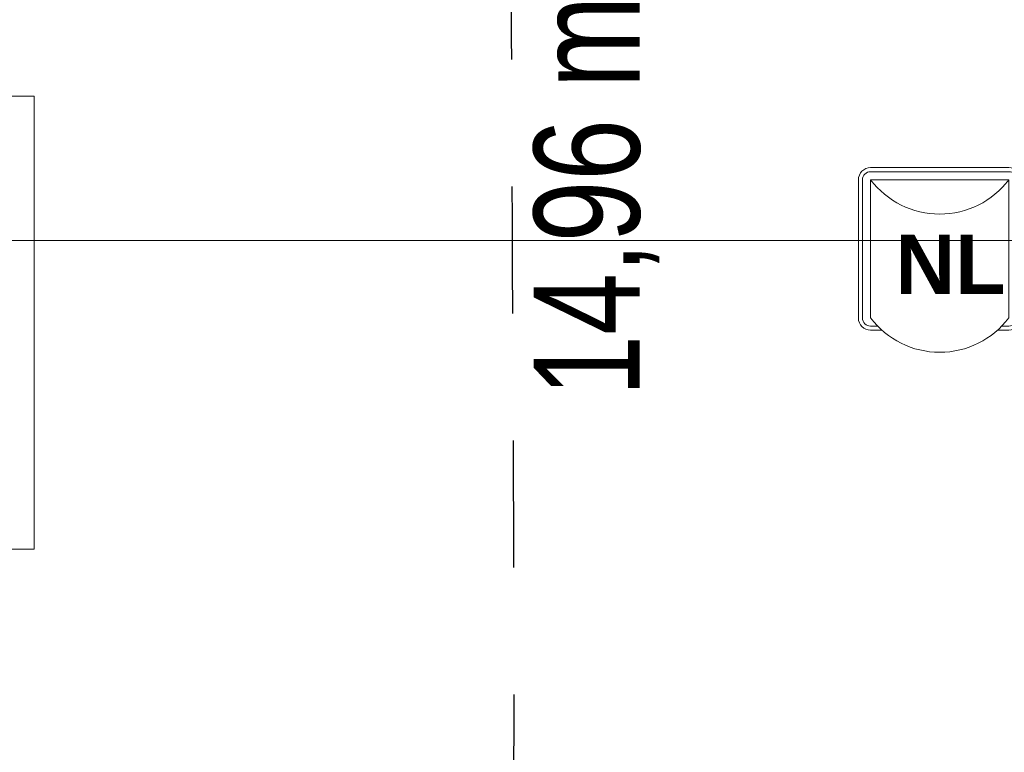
# Model space of a CAD drawing. Header units: centimetres. Extents: x -1316 to 21770, y -8842 to 3590.
# Tile 69 of 125: x 298 to 530, y 1383 to 1556. Entities that reach past the tile are written whole.
import ezdxf

# ---------------------------------------------------------------- set-up
doc = ezdxf.new("R2010")
doc.units = ezdxf.units.CM
doc.linetypes.add('Dash', pattern=[60, 30, -30])
for name, color, linetype, lineweight in [('A-DETL', 90, 'Continuous', 9), ('A-DETL-THIN', 151, 'Continuous', 9), ('G-ANNO-TEXT', 231, 'Continuous', 13), ('I-FURN', 30, 'Continuous', 9), ('PRZYW_Elementy_inst_przyw', 7, 'Continuous', 9)]:
    doc.layers.add(name, color=color, linetype=linetype, lineweight=lineweight)
doc.styles.add('adam', font='arialbd.ttf')
doc.styles.add('Arial Narrow_4', font='ARIALN.TTF', dxfattribs={"height": 25})
doc.styles.add('Arial_7', font='arial.ttf', dxfattribs={"height": 30})

# ---------------------------------------------------------------- blocks, each defined once
blk = doc.blocks.new('Lada rejestracji2 - Lada rejestracji-2360188-5_piętro III __10_50 m_ - stan projektowany')
at = {"layer": 'I-FURN'}
for p, q in [((1431.33, -4.88), (1431.33, -301.38)), ((1538.33, -301.38), (1538.33, -291.38)), ((1431.33, -301.38), (1538.33, -301.38))]:
    blk.add_line(p, q, dxfattribs=at)
blk = doc.blocks.new('LN-4kB')
for centre in [(0, 9.5), (0, -23.14)]:
    blk.add_arc(centre, 20.48, 217.175, 322.825)
at = {"layer": 'PRZYW_Elementy_inst_przyw'}
for p, q in [((16.32, 0), (-16.32, 0)), ((-16.32, -0.96), (16.32, -0.96)), ((-19.2, -2.88), (-19.2, -35.52)), ((-18.24, -2.88), (-18.24, -35.52)), ((18.24, -2.88), (18.24, -35.52)), ((19.2, -35.52), (19.2, -2.88)), ((-16.32, -37.44), (-14.67, -37.44)), ((-16.32, -38.4), (-13.67, -38.4)), ((13.67, -38.4), (16.32, -38.4)), ((14.67, -37.44), (16.32, -37.44))]:
    blk.add_line(p, q, dxfattribs=at)
at = {"layer": 'PRZYW_Elementy_inst_przyw', "color": 7}
for p, q in [((-16.32, -35.52), (-16.32, -2.88)), ((-16.32, -2.88), (16.32, -2.88)), ((16.32, -2.88), (16.32, -35.52))]:
    blk.add_line(p, q, dxfattribs=at)
at = {"layer": 'PRZYW_Elementy_inst_przyw'}
for centre, radius, start, end in [((-16.32, -2.88), 2.88, 90, 180), ((16.32, -2.88), 2.88, 0, 90), ((-16.32, -2.88), 1.92, 90, 180), ((16.32, -2.88), 1.92, 0, 90), ((-16.32, -35.52), 2.88, 180, 270), ((-16.32, -35.52), 1.92, 180, 270), ((16.32, -35.52), 2.88, 270, 0), ((16.32, -35.52), 1.92, 270, 0)]:
    blk.add_arc(centre, radius, start, end, dxfattribs=at)
at = {"layer": 'PRZYW_Elementy_inst_przyw', "color": 150, "lineweight": 5, "insert": (-10.49, -15.87), "char_height": 2.5, "width": 28.6554, "attachment_point": 1, "style": 'adam'}
blk.add_mtext('{\\H5.6x;\\C256;NL}', dxfattribs=at)

msp = doc.modelspace()

# ---------------------------------------------------------------- linework, layer by layer
at = {"layer": 'A-DETL', "linetype": 'Dash', "lineweight": 25}
for points, knots in [([(-555.62, 1472.57), (-478.91, 1472.57), (-476.08, 1472.57), (-439.12, 1472.57), (-439.12, 1435.62), (-439.12, 1432.79), (-439.12, 1329.11), (-439.12, 1326.28), (-439.12, 1289.33), (-402.17, 1289.33), (-399.34, 1289.33), (54.38, 1289.33), (347.2, 1289.33), (391.67, 1289.33), (418.55, 1316.21), (413.88, 1393.93), (413.88, 1663.13)], [0, 0, 0, 0, 1.274059, 2.1133, 2.95254, 4.521491, 5.717221, 7.286172, 8.125412, 8.964652, 14.361634, 22.556861, 31.207392, 35.311818, 37.065318, 41.276562, 41.276562, 41.276562, 41.276562]), ([(-555.62, 1472.57), (-478.91, 1472.57), (-450.62, 1472.57), (-439.12, 1472.57), (-439.12, 1461.07), (-439.12, 1432.79), (-439.12, 1329.11), (-439.12, 1326.28), (-439.12, 1289.33), (-402.17, 1289.33), (-399.34, 1289.33), (54.38, 1289.33), (347.2, 1289.33), (391.67, 1289.33), (413.88, 1267.11), (413.88, 1211.15), (413.88, 1019.9)], [0, 0, 0, 0, 1.274059, 1.834911, 2.395763, 3.964714, 5.438832, 7.007784, 7.847024, 8.686264, 14.083246, 22.278473, 30.929004, 34.961158, 36.402966, 39.45005, 39.45005, 39.45005, 39.45005])]:
    msp.add_open_spline(points, degree=3, knots=knots, dxfattribs=at)
at = {"layer": 'A-DETL-THIN'}
msp.add_line((-253.35, 1504.23), (552.37, 1504.23), dxfattribs=at)

# ---------------------------------------------------------------- block references
at = {"layer": 'I-FURN', "rotation": 90.00000000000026}
msp.add_blockref('Lada rejestracji2 - Lada rejestracji-2360188-5_piętro III __10_50 m_ - stan projektowany', (0, 0), dxfattribs=at)

# ---------------------------------------------------------------- texts
at = {"layer": 'G-ANNO-TEXT', "color": 11, "insert": (419.29, 1467.16), "char_height": 25, "width": 104.939, "attachment_point": 1, "rotation": 90, "line_spacing_factor": 0.949189, "style": 'Arial Narrow_4'}
msp.add_mtext('\\pxt5.08,10.16,15.24,20.32,25.4,30.48,35.56,40.64,45.72,50.8,55.88,60.96,66.04,71.12,76.2,81.28,86.36,91.44,96.52,101.6,106.68,111.76,116.84,121.92,127,132.08,137.16,142.24,147.32,152.4,157.48,162.56;{14,96 m}', dxfattribs=at)
at = {"layer": 'G-ANNO-TEXT', "color": 7, "insert": (566.29, 1472.13), "char_height": 30, "width": 28.785, "attachment_point": 3, "line_spacing_factor": 0.936439, "style": 'Arial_7', "bg_fill": 3, "box_fill_scale": 1.25, "bg_fill_color": 256, "bg_fill_true_color": 13158600, "bg_fill_transparency": 0}
msp.add_mtext('\\pxqr,t4.23333,8.46667,12.7,16.93333,21.16667,25.4,29.63333,33.86667,38.1,42.33333,46.56667,50.8,55.03333,59.26667,63.5,67.73333,71.96667,76.2,80.43333,84.66667,88.9,93.13333,97.36667,101.6,105.83333,110.06667,114.3,118.53333,122.76667,127,131.23333,135.46667;{A}', dxfattribs=at)

# ---------------------------------------------------------------- next in the draw order: block references
at = {"layer": 'PRZYW_Elementy_inst_przyw', "color": 252, "lineweight": 5}
msp.add_blockref('LN-4kB', (515.13, 1521.43), dxfattribs=at)

doc.saveas('drawing.dxf')
